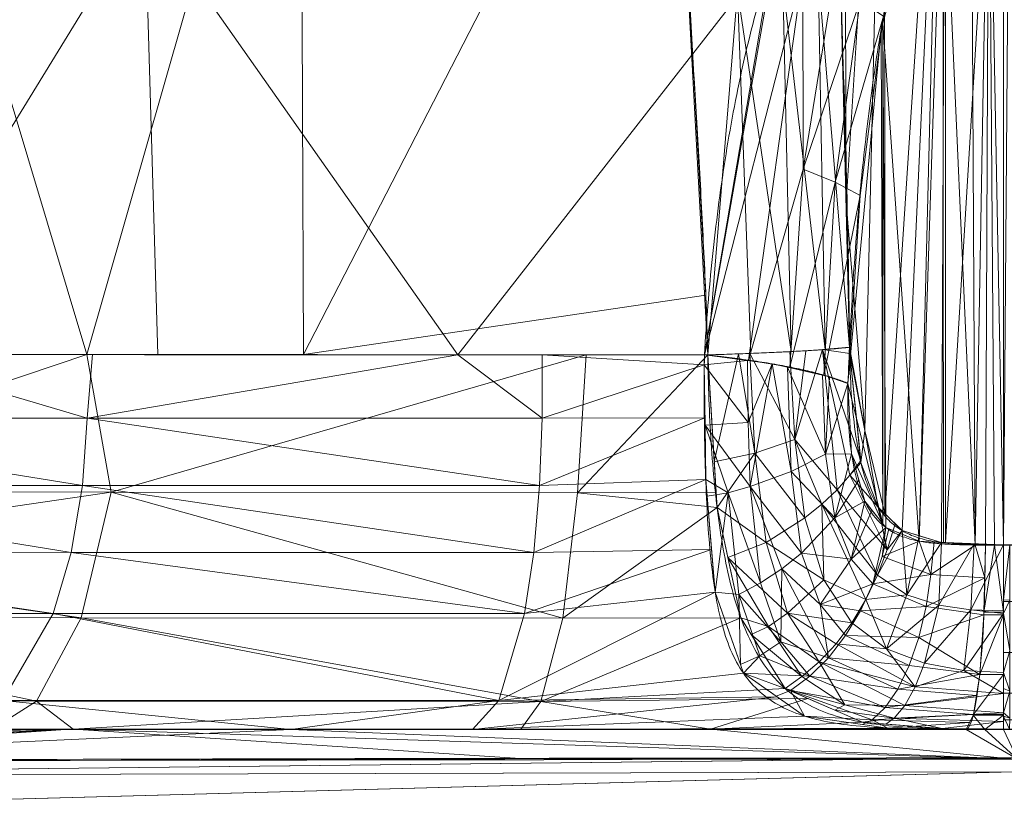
# Model space of a CAD drawing. Header units: millimetres. Extents: x -72 to 72, y -145 to 145.
# Tile 22 of 256: x -16 to 0, y -125 to -113. Entities that reach past the tile are written whole.
import ezdxf

# ---------------------------------------------------------------- set-up
doc = ezdxf.new("R2010")
doc.units = ezdxf.units.MM
doc.layers.add('1', color=7, linetype='CONTINUOUS')

msp = doc.modelspace()

# ---------------------------------------------------------------- linework, layer by layer
at = {"layer": '1', "color": 163, "linetype": 'Continuous', "lineweight": 13}
for p, q in [((-0.2, -121.175, -42.334), (-0.2, -105.624, -42.334)), ((-0.2, -108.451, 42.629), (-0.2, -121.181, 42.629))]:
    msp.add_line(p, q, dxfattribs=at)
at = {"layer": '1', "color": 163, "linetype": 'Continuous', "lineweight": 13, "extrusion": (0.99448, -0.001523, 0.104916)}
msp.add_arc((-121.182, 45.411, 4.164), 3, 181.0054, 270.0092, dxfattribs=at)
at = {"layer": '1', "color": 163, "linetype": 'Continuous', "lineweight": 13, "extrusion": (1, 0.000175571, 0)}
msp.add_arc((-121.175, -45.334, -0.221), 3, 90, 177.5957, dxfattribs=at)
at = {"layer": '1', "color": 163, "linetype": 'Continuous', "lineweight": 13, "extrusion": (1, 7.65076e-05, 1.06176e-18)}
msp.add_arc((-121.181, 45.629, -0.209), 3, 181, 270, dxfattribs=at)
at = {"layer": '1', "color": 163, "linetype": 'Continuous', "lineweight": 13}
for points in [[(-2.704, -117.964, -40.787), (-2.713, -117.082, -40.769), (-2.749, -115.244, -40.697), (-2.84, -112.268, -40.483), (-2.941, -109.074, -40.15), (-2.988, -106.798, -39.846), (-2.997, -105.624, -39.673)], [(-0.494, -121.181, 42.614), (-0.396, -121.181, 42.624), (-0.298, -121.181, 42.629), (-0.2, -121.181, 42.629)], [(0, -121.175, -42.334), (-0.067, -121.175, -42.334), (-0.133, -121.175, -42.334), (-0.2, -121.175, -42.334)], [(-0.2, -124.181, 45.577), (-0.403, -124.181, 45.577), (-0.606, -124.181, 45.566), (-0.808, -124.181, 45.545)], [(-0.199, -124.173, -45.208), (-0.133, -124.173, -45.208), (-0.066, -124.173, -45.208), (0, -124.173, -45.208)]]:
    msp.add_open_spline(points, degree=3, dxfattribs=at)
for points, knots in [([(-5.622, -106.485, -36.973), (-5.613, -106.957, -37.117), (-5.58, -107.905, -37.395), (-5.507, -109.333, -37.781), (-5.422, -110.771, -38.129), (-5.326, -112.217, -38.436), (-5.229, -113.673, -38.698), (-5.141, -115.136, -38.91), (-5.077, -116.362, -39.042), (-5.034, -117.346, -39.118), (-5.018, -117.839, -39.145), (-5.012, -118.086, -39.156)], [0, 0, 0, 0, 0.125, 0.25, 0.375, 0.5, 0.625, 0.75, 0.875, 0.9375, 1, 1, 1, 1]), ([(-5.067, -118.086, 39.37), (-5.051, -117.817, 39.415), (-5.013, -117.282, 39.514), (-4.913, -116.221, 39.746), (-4.745, -114.911, 40.087), (-4.458, -113.368, 40.554), (-4.063, -111.863, 41.062), (-3.619, -110.65, 41.506), (-3.164, -109.724, 41.862), (-2.76, -109.063, 42.124), (-2.283, -108.442, 42.376), (-1.805, -107.992, 42.563), (-1.358, -107.7, 42.687), (-0.991, -107.532, 42.76), (-0.596, -107.428, 42.806), (-0.323, -107.407, 42.816), (-0.187, -107.409, 42.816)], [0, 0, 0, 0, 0.0625, 0.125, 0.25, 0.375, 0.5, 0.625, 0.6875, 0.75, 0.8125, 0.875, 0.90625, 0.9375, 0.96875, 1, 1, 1, 1]), ([(-0.2, -108.451, 42.629), (-0.228, -108.451, 42.629), (-0.285, -108.453, 42.628), (-0.397, -108.475, 42.623), (-0.582, -108.552, 42.606), (-0.8, -108.736, 42.567), (-1.009, -109, 42.512), (-1.238, -109.387, 42.434), (-1.421, -109.796, 42.352), (-1.574, -110.217, 42.27), (-1.712, -110.643, 42.188), (-1.862, -111.182, 42.085), (-2.065, -112.055, 41.925), (-2.26, -113.16, 41.733), (-2.441, -114.495, 41.515), (-2.575, -115.84, 41.318), (-2.67, -117.191, 41.151), (-2.714, -118.097, 41.064), (-2.731, -118.55, 41.027)], [0, 0, 0, 0, 0.007812, 0.015625, 0.03125, 0.0625, 0.09375, 0.125, 0.1875, 0.21875, 0.25, 0.3125, 0.375, 0.5, 0.625, 0.75, 0.875, 1, 1, 1, 1]), ([(-5.012, -118.086, -39.156), (-6.197, -118.086, -39.006), (-8.555, -118.085, -38.601), (-12.024, -118.083, -37.681), (-15.397, -118.079, -36.456), (-19.732, -118.075, -34.431), (-23.77, -118.075, -31.839), (-26.966, -118.079, -29.134), (-28.685, -118.083, -27.473), (-29.918, -118.086, -26.171), (-31.091, -118.086, -24.815), (-32.568, -118.086, -22.935), (-34.247, -118.087, -20.46), (-35.901, -118.086, -17.445), (-36.862, -118.086, -15.254), (-37.395, -118.086, -13.859), (-37.65, -118.087, -13.156), (-38.029, -118.092, -12.023), (-38.453, -118.098, -10.59), (-38.809, -118.093, -9.139), (-39.054, -118.088, -7.97), (-39.192, -118.086, -7.235), (-39.442, -118.086, -5.763), (-39.739, -118.086, -3.389), (-39.889, -118.085, 0.046), (-39.761, -118.088, 3.034), (-39.514, -118.095, 5.299), (-39.336, -118.094, 6.481), (-39.214, -118.089, 7.18), (-39.086, -118.083, 7.878), (-38.842, -118.08, 9.048), (-38.429, -118.083, 10.677), (-37.908, -118.086, 12.393), (-37.109, -118.086, 14.646), (-35.917, -118.087, 17.389), (-34.193, -118.088, 20.537), (-32.192, -118.087, 23.515), (-29.931, -118.086, 26.302), (-27.429, -118.085, 28.875), (-23.799, -118.083, 31.992), (-19.773, -118.082, 34.604), (-15.445, -118.083, 36.645), (-12.076, -118.084, 37.881), (-8.609, -118.085, 38.809), (-6.252, -118.086, 39.219), (-5.067, -118.086, 39.37)], [0, 0, 0, 0, 0.03125, 0.0625, 0.09375, 0.125, 0.1875, 0.21875, 0.234375, 0.25, 0.265625, 0.28125, 0.3125, 0.34375, 0.371094, 0.375, 0.382812, 0.390625, 0.40625, 0.421875, 0.429688, 0.4375, 0.441406, 0.46875, 0.5, 0.53125, 0.546875, 0.55957, 0.5625, 0.56543, 0.578125, 0.59375, 0.609375, 0.625, 0.65625, 0.6875, 0.71875, 0.75, 0.78125, 0.8125, 0.875, 0.90625, 0.9375, 0.96875, 1, 1, 1, 1]), ([(-0.2, -121.175, -42.334), (-0.309, -121.176, -42.334), (-0.526, -121.174, -42.321), (-0.848, -121.165, -42.264), (-1.161, -121.146, -42.171), (-1.459, -121.108, -42.042), (-1.733, -121.018, -41.884), (-1.971, -120.877, -41.709), (-2.166, -120.681, -41.533), (-2.318, -120.44, -41.369), (-2.431, -120.168, -41.228), (-2.544, -119.778, -41.069), (-2.631, -119.259, -40.925), (-2.688, -118.617, -40.82), (-2.702, -118.182, -40.792), (-2.704, -117.964, -40.787)], [0, 0, 0, 0, 0.0625, 0.125, 0.1875, 0.25, 0.3125, 0.375, 0.4375, 0.5, 0.5625, 0.625, 0.75, 0.875, 1, 1, 1, 1]), ([(-0.808, -124.181, 45.545), (-1.047, -124.18, 45.502), (-1.516, -124.178, 45.368), (-2.386, -124.153, 44.926), (-3.293, -124.052, 44.102), (-3.96, -123.769, 43.114), (-4.349, -123.399, 42.302), (-4.579, -123.049, 41.704), (-4.749, -122.621, 41.137), (-4.908, -121.954, 40.446), (-5.017, -120.95, 39.75), (-5.061, -119.783, 39.371), (-5.072, -118.811, 39.294), (-5.07, -118.326, 39.332), (-5.067, -118.086, 39.37)], [0, 0, 0, 0, 0.0625, 0.125, 0.25, 0.375, 0.4375, 0.5, 0.5625, 0.625, 0.75, 0.875, 0.9375, 1, 1, 1, 1]), ([(-5.012, -118.086, -39.156), (-5.009, -118.328, -39.166), (-4.997, -118.81, -39.213), (-4.948, -119.758, -39.414), (-4.839, -120.887, -39.861), (-4.644, -121.878, -40.543), (-4.414, -122.552, -41.202), (-4.196, -122.992, -41.74), (-3.93, -123.359, -42.309), (-3.606, -123.653, -42.891), (-3.216, -123.871, -43.466), (-2.756, -124.021, -44.01), (-2.222, -124.112, -44.498), (-1.61, -124.156, -44.892), (-1.04, -124.169, -45.108), (-0.563, -124.172, -45.195), (-0.321, -124.173, -45.209), (-0.199, -124.173, -45.208)], [0, 0, 0, 0, 0.0625, 0.125, 0.25, 0.375, 0.4375, 0.5, 0.5625, 0.625, 0.6875, 0.75, 0.8125, 0.875, 0.9375, 0.96875, 1, 1, 1, 1]), ([(-2.731, -118.55, 41.027), (-2.735, -118.645, 41.019), (-2.737, -118.835, 41.013), (-2.727, -119.216, 41.035), (-2.685, -119.683, 41.123), (-2.578, -120.214, 41.316), (-2.377, -120.672, 41.607), (-2.096, -120.932, 41.904), (-1.812, -121.06, 42.124), (-1.575, -121.123, 42.274), (-1.32, -121.154, 42.401), (-1.053, -121.17, 42.501), (-0.777, -121.179, 42.574), (-0.588, -121.181, 42.604), (-0.494, -121.181, 42.614)], [0, 0, 0, 0, 0.0625, 0.125, 0.25, 0.375, 0.5, 0.625, 0.6875, 0.75, 0.8125, 0.875, 0.9375, 1, 1, 1, 1]), ([(-0.2, -121.181, 42.629), (-0.17, -121.181, 42.629), (-0.139, -121.181, 42.629), (-0.073, -121.181, 42.629), (-0.036, -121.181, 42.629), (0.067, -121.181, 42.629), (0.133, -121.181, 42.629), (0.2, -121.181, 42.629)], [0, 0, 0, 0, 0.228029, 0.228029, 0.5, 0.5, 1, 1, 1, 1]), ([(-0.808, -124.181, 45.545), (-2.278, -124.181, 45.518), (-5.215, -124.18, 45.319), (-11.022, -124.18, 44.345), (-18.047, -124.179, 42.061), (-24.49, -124.178, 38.447), (-29.145, -124.177, 34.842), (-32.354, -124.176, 31.809), (-35.251, -124.175, 28.476), (-38.668, -124.174, 23.681), (-42.038, -124.173, 17.109), (-44.082, -124.172, 10.012), (-44.855, -124.171, 4.361), (-44.994, -124.171, 1.421), (-44.994, -124.171, -0.233), (-44.97, -124.171, -1.887), (-44.772, -124.17, -4.823), (-44.087, -124.17, -9), (-42.953, -124.169, -13.268), (-41.426, -124.168, -17.41), (-39.526, -124.169, -21.396), (-37.262, -124.169, -25.187), (-35.086, -124.17, -28.155), (-33.183, -124.171, -30.397), (-31.677, -124.171, -32.01), (-30.095, -124.172, -33.547), (-27.887, -124.173, -35.49), (-23.777, -124.174, -38.597), (-17.289, -124.175, -42.13), (-10.233, -124.176, -44.316), (-4.411, -124.177, -45.199), (-1.47, -124.177, -45.346), (0, -124.177, -45.345)], [0, 0, 0, 0, 0.03125, 0.0625, 0.125, 0.1875, 0.21875, 0.25, 0.28125, 0.3125, 0.375, 0.4375, 0.46875, 0.496094, 0.5, 0.503906, 0.53125, 0.5625, 0.59375, 0.625, 0.65625, 0.6875, 0.71875, 0.734375, 0.75, 0.765625, 0.78125, 0.8125, 0.875, 0.9375, 0.96875, 1, 1, 1, 1]), ([(0.2, -124.181, 45.577), (0.133, -124.181, 45.577), (0.067, -124.181, 45.577), (-0.036, -124.181, 45.577), (-0.072, -124.181, 45.577), (-0.139, -124.181, 45.577), (-0.169, -124.181, 45.577), (-0.2, -124.181, 45.577)], [0, 0, 0, 0, 0.5, 0.5, 0.771971, 0.771971, 1, 1, 1, 1]), ([(53.788, -124.9, -68.123), (51.563, -124.881, -68.453), (47.107, -124.843, -69.072), (38.174, -124.776, -70.145), (26.973, -124.708, -71.181), (15.742, -124.664, -71.802), (6.748, -124.647, -72.05), (0, -124.642, -72.113), (-6.748, -124.647, -72.051), (-15.742, -124.664, -71.803), (-26.973, -124.708, -71.181), (-38.174, -124.776, -70.15), (-47.107, -124.844, -69.073), (-51.563, -124.881, -68.453), (-53.788, -124.9, -68.123)], [0, 0, 0, 0, 0.0625, 0.125, 0.25, 0.375, 0.4375, 0.5, 0.5625, 0.625, 0.75, 0.875, 0.9375, 1, 1, 1, 1]), ([(-53.788, -124.9, 68.123), (-51.563, -124.881, 68.453), (-47.107, -124.843, 69.072), (-38.174, -124.776, 70.145), (-26.974, -124.708, 71.183), (-15.742, -124.664, 71.803), (-6.748, -124.647, 72.051), (0, -124.642, 72.113), (6.748, -124.647, 72.05), (15.742, -124.664, 71.802), (26.973, -124.708, 71.181), (38.174, -124.776, 70.145), (47.107, -124.843, 69.072), (51.563, -124.881, 68.453), (53.788, -124.9, 68.123)], [0, 0, 0, 0, 0.0625, 0.125, 0.25, 0.375, 0.4375, 0.5, 0.5625, 0.625, 0.75, 0.875, 0.9375, 1, 1, 1, 1])]:
    msp.add_open_spline(points, degree=3, knots=knots, dxfattribs=at)
for points, weights in [([(-2.704, -117.964, -40.787), (-3.421, -118.042, -39.355), (-5.012, -118.086, -39.156)], [1, 0.88188859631, 1]), ([(-5.067, -118.086, 39.37), (-3.428, -118.247, 39.554), (-2.731, -118.55, 41.027)], [1, 0.875334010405, 1])]:
    msp.add_rational_spline(points, weights, degree=2, dxfattribs=at)
for points in [[(-2.997, -105.624, -39.673), (-2.795, -105.624, -40.585), (-2.76, -115.609, -40.575)], [(-2.76, -115.609, -40.575), (-2.795, -105.624, -40.585), (-2.139, -105.624, -41.554)], [(-2.76, -115.609, -40.575), (-2.139, -105.624, -41.554), (-2.454, -119.316, -41.195)], [(-2.139, -105.624, -41.554), (-2.133, -120.667, -41.547), (-2.454, -119.316, -41.195)], [(-2.133, -120.667, -41.547), (-2.139, -105.624, -41.554), (-1.145, -105.624, -42.17)], [(-1.145, -105.624, -42.17), (-1.851, -120.944, -41.795), (-2.133, -120.667, -41.547)], [(-1.145, -105.624, -42.17), (-1.211, -121.137, -42.145), (-1.851, -120.944, -41.795)], [(-1.145, -105.624, -42.17), (-1.143, -121.14, -42.158), (-1.211, -121.137, -42.145)], [(-1.143, -121.14, -42.158), (-1.145, -105.624, -42.17), (-0.2, -105.624, -42.334)], [(-0.2, -105.624, -42.334), (-0.2, -121.175, -42.334), (-1.143, -121.14, -42.158)], [(0, -121.175, -42.334), (-0.2, -121.175, -42.334), (-0.2, -105.624, -42.334), (0.2, -105.624, -42.334)], [(-18.661, -106.272, -33.122), (-11.637, -105.939, -35.599), (-15.118, -118.079, -36.514)], [(-11.637, -105.939, -35.599), (-11.592, -118.082, -37.435), (-15.118, -118.079, -36.514)], [(-11.592, -118.082, -37.435), (-11.637, -105.939, -35.599), (-5.622, -106.485, -36.973)], [(-15.118, -118.079, -36.514), (-18.462, -118.078, -34.599), (-18.661, -106.272, -33.122)], [(-5.622, -106.485, -36.973), (-5.044, -117.118, -39.099), (-11.592, -118.082, -37.435)], [(-0.2, -121.181, 42.629), (-0.2, -108.451, 42.629), (-0.44, -108.494, 42.619)], [(-0.1, -108.452, 42.629), (-0.2, -108.451, 42.629), (-0.2, -121.181, 42.629)], [(-0.2, -121.181, 42.629), (0.2, -121.181, 42.629), (0, -108.453, 42.629), (-0.1, -108.452, 42.629)], [(-0.659, -121.18, 42.591), (-0.44, -108.494, 42.619), (-0.725, -108.678, 42.58)], [(-0.659, -121.18, 42.591), (-0.494, -121.181, 42.614), (-0.44, -108.494, 42.619)], [(-0.494, -121.181, 42.614), (-0.347, -121.181, 42.625), (-0.44, -108.494, 42.619)], [(-0.44, -108.494, 42.619), (-0.347, -121.181, 42.625), (-0.2, -121.181, 42.629)], [(-0.659, -121.18, 42.591), (-0.725, -108.678, 42.58), (-1.187, -109.356, 42.441)], [(-1.573, -121.118, 42.269), (-1.187, -109.356, 42.441), (-1.279, -109.491, 42.413)], [(-1.573, -121.118, 42.269), (-1.175, -121.145, 42.409), (-1.187, -109.356, 42.441)], [(-1.187, -109.356, 42.441), (-1.175, -121.145, 42.409), (-0.659, -121.18, 42.591)], [(-1.573, -121.118, 42.269), (-1.279, -109.491, 42.413), (-2.163, -112.693, 41.816)], [(-18.613, -118.082, 35.094), (-14.173, -110.843, 39.094), (-27.25, -110.641, 31.453)], [(-18.613, -118.082, 35.094), (-13.96, -118.084, 36.828), (-14.173, -110.843, 39.094)], [(-3.904, -111.457, 41.213), (-14.173, -110.843, 39.094), (-9.078, -118.085, 38.647)], [(-14.173, -110.843, 39.094), (-13.96, -118.084, 36.828), (-9.078, -118.085, 38.647)], [(-9.078, -118.085, 38.647), (-5.067, -118.086, 39.37), (-3.904, -111.457, 41.213)], [(-3.465, -111.855, 41.179), (-3.971, -111.655, 41.143), (-5.067, -118.086, 39.37)], [(-3.216, -111.879, -39.69), (-2.856, -111.712, -40.418), (-2.704, -117.964, -40.787)], [(-5.067, -118.086, 39.37), (-4.349, -118.172, 39.542), (-3.465, -111.855, 41.179)], [(-3.465, -111.855, 41.179), (-4.349, -118.172, 39.542), (-3.461, -115.066, 40.513)], [(-3.792, -112.038, -39.07), (-3.216, -111.879, -39.69), (-3.103, -117.999, -40.185)], [(-3.461, -115.066, 40.513), (-2.978, -112.083, 41.311), (-3.465, -111.855, 41.179)], [(-2.704, -117.964, -40.787), (-3.103, -117.999, -40.185), (-3.216, -111.879, -39.69)], [(-4.527, -112.169, -38.639), (-3.792, -112.038, -39.07), (-3.653, -118.033, -39.682)], [(-3.103, -117.999, -40.185), (-3.653, -118.033, -39.682), (-3.792, -112.038, -39.07)], [(-2.533, -112.327, 41.534), (-2.978, -112.083, 41.311), (-3.461, -115.066, 40.513)], [(-5.012, -118.086, -39.156), (-5.325, -112.258, -38.438), (-4.527, -112.169, -38.639)], [(-4.527, -112.169, -38.639), (-4.31, -118.063, -39.331), (-5.012, -118.086, -39.156)], [(-3.653, -118.033, -39.682), (-4.31, -118.063, -39.331), (-4.527, -112.169, -38.639)], [(-3.461, -115.066, 40.513), (-2.94, -115.277, 40.896), (-2.533, -112.327, 41.534)], [(-2.153, -112.576, 41.835), (-2.533, -112.327, 41.534), (-2.94, -115.277, 40.896)], [(-2.94, -115.277, 40.896), (-2.535, -115.494, 41.375), (-2.153, -112.576, 41.835)], [(-2.163, -120.836, 41.818), (-2.163, -112.693, 41.816), (-2.192, -112.798, 41.797)], [(-2.163, -112.693, 41.816), (-2.163, -120.836, 41.818), (-2.117, -120.894, 41.87)], [(-2.117, -120.894, 41.87), (-1.573, -121.118, 42.269), (-2.163, -112.693, 41.816)], [(-2.163, -120.836, 41.818), (-2.192, -112.798, 41.797), (-2.731, -118.55, 41.027)], [(-4.349, -118.172, 39.542), (-3.679, -118.285, 39.898), (-3.461, -115.066, 40.513)], [(-2.94, -115.277, 40.896), (-3.461, -115.066, 40.513), (-3.679, -118.285, 39.898)], [(-3.679, -118.285, 39.898), (-3.124, -118.415, 40.411), (-2.94, -115.277, 40.896)], [(-2.535, -115.494, 41.375), (-2.94, -115.277, 40.896), (-3.124, -118.415, 40.411)], [(-3.124, -118.415, 40.411), (-2.731, -118.55, 41.027), (-2.535, -115.494, 41.375)], [(-2.454, -119.316, -41.195), (-2.704, -117.964, -40.787), (-2.76, -115.609, -40.575)], [(-5.044, -117.118, -39.099), (-5.012, -118.086, -39.156), (-11.592, -118.082, -37.435)], [(-21.988, -119.115, 33.037), (-15.113, -119.116, 36.671), (-18.613, -118.082, 35.094)], [(-21.706, -120.301, -33.542), (-21.338, -118.077, -32.953), (-15.118, -118.079, -36.514)], [(-15.118, -118.079, -36.514), (-14.72, -120.319, -37.142), (-21.706, -120.301, -33.542)], [(-15.113, -119.116, 36.671), (-15.026, -118.083, 36.431), (-18.613, -118.082, 35.094)], [(-14.72, -120.319, -37.142), (-15.118, -118.079, -36.514), (-6.989, -118.085, -38.639)], [(-9.078, -118.085, 38.647), (-15.026, -118.083, 36.431), (-15.113, -119.116, 36.671)], [(-4.906, -119.829, -39.582), (-5.012, -118.086, -39.156), (-4.513, -118.07, -39.262)], [(-4.513, -118.07, -39.262), (-4.246, -119.684, -39.604), (-4.906, -119.829, -39.582)], [(-4.513, -118.07, -39.262), (-4.328, -118.062, -39.364), (-4.246, -119.684, -39.604)], [(-4.328, -118.062, -39.364), (-3.676, -118.032, -39.724), (-3.598, -119.463, -39.895)], [(-3.598, -119.463, -39.895), (-4.246, -119.684, -39.604), (-4.328, -118.062, -39.364)], [(-3.598, -119.463, -39.895), (-3.676, -118.032, -39.724), (-3.419, -118.02, -39.866)], [(-3.146, -117.999, -40.218), (-2.909, -120.281, -40.681), (-3.598, -119.463, -39.895)], [(-3.598, -119.463, -39.895), (-3.419, -118.02, -39.866), (-3.146, -117.999, -40.218)], [(-3.146, -117.999, -40.218), (-2.704, -117.964, -40.787), (-2.703, -118.062, -40.79)], [(-3.146, -117.999, -40.218), (-2.703, -118.062, -40.79), (-2.523, -119.806, -41.096)], [(-2.523, -119.806, -41.096), (-2.699, -120.043, -40.874), (-3.146, -117.999, -40.218)], [(-2.699, -120.043, -40.874), (-2.909, -120.281, -40.681), (-3.146, -117.999, -40.218)], [(-2.703, -118.062, -40.79), (-2.704, -117.964, -40.787), (-2.454, -119.316, -41.195)], [(-2.454, -119.316, -41.195), (-2.52, -119.844, -41.102), (-2.703, -118.062, -40.79)], [(-15.113, -119.116, 36.671), (-7.707, -119.117, 38.894), (-9.078, -118.085, 38.647)], [(-6.989, -118.085, -38.639), (-7.132, -120.329, -39.315), (-14.72, -120.319, -37.142)], [(-7.707, -119.117, 38.894), (-7.708, -118.085, 38.894), (-9.078, -118.085, 38.647)], [(-5.069, -118.247, 39.347), (-7.708, -118.085, 38.894), (-7.707, -119.117, 38.894)], [(-5.069, -118.247, 39.347), (-5.067, -118.086, 39.37), (-7.708, -118.085, 38.894)], [(-7.132, -120.329, -39.315), (-6.989, -118.085, -38.639), (-5.012, -118.086, -39.156)], [(-5.012, -118.086, -39.156), (-4.876, -120.321, -39.702), (-7.132, -120.329, -39.315)], [(-4.366, -118.179, 39.592), (-5.067, -118.086, 39.37), (-5.069, -118.247, 39.347)], [(-4.353, -119.185, 39.516), (-4.366, -118.179, 39.592), (-5.069, -118.247, 39.347)], [(-3.962, -118.232, 39.72), (-4.366, -118.179, 39.592), (-4.353, -119.185, 39.516)], [(-4.353, -119.185, 39.516), (-4.324, -120.23, 39.723), (-3.962, -118.232, 39.72)], [(-3.962, -118.232, 39.72), (-4.324, -120.23, 39.723), (-3.653, -119.986, 40.031)], [(-3.653, -119.986, 40.031), (-3.713, -118.288, 39.936), (-3.962, -118.232, 39.72)], [(-7.707, -119.117, 38.894), (-5.058, -119.11, 39.418), (-5.069, -118.247, 39.347)], [(-5.069, -118.247, 39.347), (-5.057, -119.228, 39.428), (-4.353, -119.185, 39.516)], [(-3.713, -118.288, 39.936), (-3.653, -119.986, 40.031), (-3.099, -119.703, 40.498)], [(-3.099, -119.703, 40.498), (-3.143, -118.417, 40.432), (-3.713, -118.288, 39.936)], [(-3.03, -118.443, 40.531), (-3.143, -118.417, 40.432), (-3.099, -119.703, 40.498)], [(-2.731, -118.55, 41.027), (-3.03, -118.443, 40.531), (-3.099, -119.703, 40.498)], [(-3.099, -119.703, 40.498), (-2.673, -119.697, 41.143), (-2.731, -118.55, 41.027)], [(-2.163, -120.836, 41.818), (-2.731, -118.55, 41.027), (-2.673, -119.697, 41.143)], [(-21.988, -119.115, 33.037), (-22.094, -120.209, 33.192), (-15.189, -120.211, 36.852)], [(-15.189, -120.211, 36.852), (-15.113, -119.116, 36.671), (-21.988, -119.115, 33.037)], [(-15.113, -119.116, 36.671), (-15.189, -120.211, 36.852), (-7.748, -120.212, 39.091)], [(-7.748, -120.212, 39.091), (-7.707, -119.117, 38.894), (-15.113, -119.116, 36.671)], [(-7.748, -120.212, 39.091), (-5.046, -120.116, 39.501), (-5.058, -119.11, 39.418)], [(-5.058, -119.11, 39.418), (-7.707, -119.117, 38.894), (-7.748, -120.212, 39.091)], [(-4.324, -120.23, 39.723), (-4.353, -119.185, 39.516), (-5.057, -119.228, 39.428)], [(-5.057, -119.228, 39.428), (-4.682, -120.33, 39.638), (-4.324, -120.23, 39.723)], [(-4.682, -120.33, 39.638), (-5.057, -119.228, 39.428), (-5.046, -120.116, 39.501)], [(-2.237, -120.566, -41.456), (-2.52, -119.844, -41.102), (-2.454, -119.316, -41.195)], [(-2.454, -119.316, -41.195), (-2.133, -120.667, -41.547), (-2.237, -120.566, -41.456)], [(-4.246, -119.684, -39.604), (-3.598, -119.463, -39.895), (-3.435, -120.74, -40.388)], [(-2.909, -120.281, -40.681), (-3.156, -120.515, -40.517), (-3.598, -119.463, -39.895)], [(-3.156, -120.515, -40.517), (-3.435, -120.74, -40.388), (-3.598, -119.463, -39.895)], [(-4.861, -120.568, -39.762), (-4.906, -119.829, -39.582), (-4.246, -119.684, -39.604)], [(-4.861, -120.568, -39.762), (-4.246, -119.684, -39.604), (-4.061, -121.139, -40.247)], [(-3.435, -120.74, -40.388), (-4.061, -121.139, -40.247), (-4.246, -119.684, -39.604)], [(-2.945, -120.738, 40.915), (-3.099, -119.703, 40.498), (-3.653, -119.986, 40.031)], [(-2.673, -119.697, 41.143), (-3.099, -119.703, 40.498), (-2.945, -120.738, 40.915)], [(-2.945, -120.738, 40.915), (-2.554, -120.124, 41.332), (-2.673, -119.697, 41.143)], [(-2.699, -120.043, -40.874), (-2.523, -119.806, -41.096), (-2.52, -119.844, -41.102)], [(-2.699, -120.043, -40.874), (-2.52, -119.844, -41.102), (-2.237, -120.566, -41.456)], [(-2.673, -119.697, 41.143), (-2.458, -120.468, 41.484), (-2.163, -120.836, 41.818)], [(-3.486, -121.31, 40.66), (-3.653, -119.986, 40.031), (-4.324, -120.23, 39.723)], [(-3.653, -119.986, 40.031), (-3.486, -121.31, 40.66), (-2.945, -120.738, 40.915)], [(-7.843, -121.3, 39.562), (-4.95, -121.254, 40.115), (-5.046, -120.116, 39.501)], [(-5.046, -120.116, 39.501), (-7.748, -120.212, 39.091), (-7.843, -121.3, 39.562)], [(-5.046, -120.116, 39.501), (-5.023, -120.386, 39.646), (-4.682, -120.33, 39.638)], [(-2.458, -120.468, 41.484), (-2.554, -120.124, 41.332), (-2.945, -120.738, 40.915)], [(-2.909, -120.281, -40.681), (-2.699, -120.043, -40.874), (-2.094, -121.26, -41.64)], [(-2.237, -120.566, -41.456), (-2.094, -121.26, -41.64), (-2.699, -120.043, -40.874)], [(-22.094, -120.209, 33.192), (-22.356, -121.296, 33.574), (-15.374, -121.299, 37.288)], [(-15.374, -121.299, 37.288), (-15.189, -120.211, 36.852), (-22.094, -120.209, 33.192)], [(-21.991, -121.383, -33.967), (-21.706, -120.301, -33.542), (-14.72, -120.319, -37.142)], [(-14.72, -120.319, -37.142), (-15.207, -122.364, -38.329), (-21.991, -121.383, -33.967)], [(-15.189, -120.211, 36.852), (-15.374, -121.299, 37.288), (-7.843, -121.3, 39.562)], [(-7.373, -122.371, -40.605), (-15.207, -122.364, -38.329), (-14.72, -120.319, -37.142)], [(-7.843, -121.3, 39.562), (-7.748, -120.212, 39.091), (-15.189, -120.211, 36.852)], [(-14.72, -120.319, -37.142), (-7.132, -120.329, -39.315), (-7.373, -122.371, -40.605)], [(-7.132, -120.329, -39.315), (-4.876, -120.321, -39.702), (-4.861, -120.568, -39.762)], [(-4.153, -121.793, 40.574), (-4.324, -120.23, 39.723), (-4.682, -120.33, 39.638)], [(-4.324, -120.23, 39.723), (-3.808, -121.566, 40.595), (-3.486, -121.31, 40.66)], [(-4.324, -120.23, 39.723), (-4.153, -121.793, 40.574), (-3.808, -121.566, 40.595)], [(-3.156, -120.515, -40.517), (-2.909, -120.281, -40.681), (-2.248, -121.668, -41.633)], [(-2.094, -121.26, -41.64), (-2.248, -121.668, -41.633), (-2.909, -120.281, -40.681)], [(-7.373, -122.371, -40.605), (-7.132, -120.329, -39.315), (-4.861, -120.568, -39.762)], [(-4.682, -120.33, 39.638), (-5.023, -120.386, 39.646), (-4.892, -121.945, 40.487)], [(-4.892, -121.945, 40.487), (-4.508, -121.985, 40.596), (-4.682, -120.33, 39.638)], [(-4.682, -120.33, 39.638), (-4.508, -121.985, 40.596), (-4.153, -121.793, 40.574)], [(-2.458, -120.468, 41.484), (-2.945, -120.738, 40.915), (-2.679, -121.409, 41.412)], [(-2.679, -121.409, 41.412), (-2.343, -120.612, 41.615), (-2.458, -120.468, 41.484)], [(-4.861, -120.568, -39.762), (-4.475, -122.364, -41.023), (-7.373, -122.371, -40.605)], [(-4.061, -121.139, -40.247), (-4.685, -121.385, -40.336), (-4.861, -120.568, -39.762)], [(-3.124, -121.746, -41.066), (-3.435, -120.74, -40.388), (-3.156, -120.515, -40.517)], [(-3.156, -120.515, -40.517), (-2.441, -122.068, -41.677), (-3.124, -121.746, -41.066)], [(-2.248, -121.668, -41.633), (-2.441, -122.068, -41.677), (-3.156, -120.515, -40.517)], [(-2.117, -120.894, 41.87), (-2.343, -120.612, 41.615), (-2.679, -121.409, 41.412)], [(-2.237, -120.566, -41.456), (-1.962, -120.835, -41.697), (-2.094, -121.26, -41.64)], [(-4.061, -121.139, -40.247), (-3.435, -120.74, -40.388), (-3.124, -121.746, -41.066)], [(-2.679, -121.409, 41.412), (-2.945, -120.738, 40.915), (-3.486, -121.31, 40.66)], [(-2.679, -121.409, 41.412), (-2.326, -121.813, 41.874), (-2.117, -120.894, 41.87)], [(-2.117, -120.894, 41.87), (-2.326, -121.813, 41.874), (-2.174, -121.366, 41.865)], [(-1.772, -121.992, -42.032), (-2.248, -121.668, -41.633), (-1.851, -120.944, -41.795)], [(-1.851, -120.944, -41.795), (-2.248, -121.668, -41.633), (-2.094, -121.26, -41.64)], [(-2.174, -121.366, 41.865), (-2.066, -120.914, 41.907), (-2.117, -120.894, 41.87)], [(-1.573, -121.118, 42.269), (-2.066, -120.914, 41.907), (-2.174, -121.366, 41.865)], [(-2.094, -121.26, -41.64), (-1.962, -120.835, -41.697), (-1.851, -120.944, -41.795)], [(-1.851, -120.944, -41.795), (-1.571, -121.029, -41.949), (-1.772, -121.992, -42.032)], [(-2.174, -121.366, 41.865), (-1.382, -121.66, 42.416), (-1.573, -121.118, 42.269)], [(-1.772, -121.992, -42.032), (-1.571, -121.029, -41.949), (-1.211, -121.137, -42.145)], [(-1.382, -121.66, 42.416), (-1.331, -121.134, 42.355), (-1.573, -121.118, 42.269)], [(-7.994, -122.294, 40.303), (-4.892, -121.945, 40.487), (-4.95, -121.254, 40.115)], [(-4.95, -121.254, 40.115), (-7.843, -121.3, 39.562), (-7.994, -122.294, 40.303)], [(-4.685, -121.385, -40.336), (-4.061, -121.139, -40.247), (-3.713, -122.288, -41.148)], [(-3.124, -121.746, -41.066), (-3.713, -122.288, -41.148), (-4.061, -121.139, -40.247)], [(-1.211, -121.137, -42.145), (-1.255, -122.157, -42.317), (-1.772, -121.992, -42.032)], [(-0.659, -121.18, 42.591), (-1.331, -121.134, 42.355), (-1.382, -121.66, 42.416)], [(-1.382, -121.66, 42.416), (-0.506, -121.711, 42.717), (-0.659, -121.18, 42.591)], [(-1.255, -122.157, -42.317), (-1.211, -121.137, -42.145), (-0.676, -121.158, -42.245)], [(-0.676, -121.158, -42.245), (-0.73, -122.234, -42.482), (-1.255, -122.157, -42.317)], [(-0.73, -122.234, -42.482), (-0.676, -121.158, -42.245), (-0.2, -121.175, -42.334)], [(-0.2, -121.175, -42.334), (-0.2, -122.252, -42.542), (-0.73, -122.234, -42.482)], [(-0.506, -121.711, 42.717), (-0.494, -121.181, 42.614), (-0.659, -121.18, 42.591)], [(-0.347, -121.181, 42.625), (-0.518, -122.273, 42.827), (-0.2, -122.273, 42.844)], [(-0.347, -121.181, 42.625), (-0.494, -121.181, 42.614), (-0.518, -122.273, 42.827)], [(-0.2, -122.273, 42.844), (-0.2, -121.181, 42.629), (-0.347, -121.181, 42.625)], [(-0.2, -122.072, -42.507), (-0.2, -121.175, -42.334), (-0.099, -121.175, -42.334)], [(-0.099, -121.175, -42.334), (-0.099, -122.078, -42.473), (-0.2, -122.072, -42.507)], [(0, -122.099, 42.773), (0, -121.181, 42.629), (-0.2, -121.181, 42.629), (-0.2, -122.099, 42.773)], [(-22.356, -121.296, 33.574), (-22.77, -122.291, 34.178), (-15.666, -122.293, 37.976)], [(-15.207, -122.364, -38.329), (-22.392, -122.352, -34.565), (-21.991, -121.383, -33.967)], [(-15.666, -122.293, 37.976), (-15.374, -121.299, 37.288), (-22.356, -121.296, 33.574)], [(-15.374, -121.299, 37.288), (-15.666, -122.293, 37.976), (-7.994, -122.294, 40.303)], [(-7.994, -122.294, 40.303), (-7.843, -121.3, 39.562), (-15.374, -121.299, 37.288)], [(-3.713, -122.288, -41.148), (-4.026, -122.507, -41.247), (-4.685, -121.385, -40.336)], [(-4.475, -122.364, -41.023), (-4.685, -121.385, -40.336), (-4.026, -122.507, -41.247)], [(-3.184, -122.148, 41.392), (-3.486, -121.31, 40.66), (-3.808, -121.566, 40.595)], [(-3.486, -121.31, 40.66), (-3.184, -122.148, 41.392), (-2.679, -121.409, 41.412)], [(-2.326, -121.813, 41.874), (-2.679, -121.409, 41.412), (-3.184, -122.148, 41.392)], [(-1.382, -121.66, 42.416), (-2.174, -121.366, 41.865), (-2.326, -121.813, 41.874)], [(-3.808, -121.566, 40.595), (-4.153, -121.793, 40.574), (-3.821, -122.754, 41.56)], [(-3.821, -122.754, 41.56), (-3.05, -123.014, 42.248), (-3.808, -121.566, 40.595)], [(-3.808, -121.566, 40.595), (-3.05, -123.014, 42.248), (-3.184, -122.148, 41.392)], [(-3.713, -122.288, -41.148), (-3.124, -121.746, -41.066), (-2.669, -122.444, -41.775)], [(-2.441, -122.068, -41.677), (-2.669, -122.444, -41.775), (-3.124, -121.746, -41.066)], [(-2.441, -122.068, -41.677), (-2.248, -121.668, -41.633), (-1.772, -121.992, -42.032)], [(-2.326, -121.813, 41.874), (-1.46, -122.179, 42.532), (-1.382, -121.66, 42.416)], [(-0.506, -121.711, 42.717), (-1.382, -121.66, 42.416), (-1.46, -122.179, 42.532)], [(-1.46, -122.179, 42.532), (-0.519, -122.317, 42.836), (-0.506, -121.711, 42.717)], [(-3.821, -122.754, 41.56), (-4.153, -121.793, 40.574), (-4.508, -121.985, 40.596)], [(-3.184, -122.148, 41.392), (-2.526, -122.248, 41.941), (-2.326, -121.813, 41.874)], [(-1.46, -122.179, 42.532), (-2.326, -121.813, 41.874), (-2.526, -122.248, 41.941)], [(-8.415, -123.71, 42.374), (-4.433, -123.263, 42.076), (-4.892, -121.945, 40.487)], [(-4.892, -121.945, 40.487), (-7.994, -122.294, 40.303), (-8.415, -123.71, 42.374)], [(-4.508, -121.985, 40.596), (-4.892, -121.945, 40.487), (-4.482, -123.122, 41.907)], [(-4.508, -121.985, 40.596), (-4.163, -122.983, 41.706), (-3.821, -122.754, 41.56)], [(-4.482, -123.122, 41.907), (-4.163, -122.983, 41.706), (-4.508, -121.985, 40.596)], [(-2.104, -122.869, -42.379), (-2.669, -122.444, -41.775), (-2.441, -122.068, -41.677)], [(-2.441, -122.068, -41.677), (-1.772, -121.992, -42.032), (-2.104, -122.869, -42.379)], [(-2.104, -122.869, -42.379), (-1.772, -121.992, -42.032), (-1.255, -122.157, -42.317)], [(-0.2, -122.294, -42.55), (-0.2, -122.072, -42.507), (-0.099, -122.078, -42.473)], [(-0.2, -122.294, -42.55), (-0.099, -122.078, -42.473), (-0.099, -122.898, -42.878)], [(-3.05, -123.014, 42.248), (-2.77, -122.654, 42.067), (-3.184, -122.148, 41.392)], [(-3.184, -122.148, 41.392), (-2.77, -122.654, 42.067), (-2.526, -122.248, 41.941)], [(-1.579, -122.682, 42.741), (-2.526, -122.248, 41.941), (-2.77, -122.654, 42.067)], [(-2.526, -122.248, 41.941), (-1.579, -122.682, 42.741), (-1.46, -122.179, 42.532)], [(-1.255, -122.157, -42.317), (-1.483, -123.103, -42.821), (-2.104, -122.869, -42.379)], [(-0.519, -122.317, 42.836), (-1.46, -122.179, 42.532), (-1.579, -122.682, 42.741)], [(-1.483, -123.103, -42.821), (-1.255, -122.157, -42.317), (-0.73, -122.234, -42.482)], [(-0.73, -122.234, -42.482), (-0.846, -123.22, -43.084), (-1.483, -123.103, -42.821)], [(-0.846, -123.22, -43.084), (-0.73, -122.234, -42.482), (-0.2, -122.294, -42.55)], [(-0.73, -122.234, -42.482), (-0.2, -122.252, -42.542), (-0.2, -122.294, -42.55)], [(0, -122.928, 43.19), (0, -122.099, 42.773), (-0.2, -122.099, 42.773), (-0.2, -122.928, 43.19)], [(-15.936, -123.721, -40.112), (-23.447, -123.717, -36.139), (-22.392, -122.352, -34.565)], [(-16.482, -123.709, 39.904), (-15.666, -122.293, 37.976), (-22.77, -122.291, 34.178)], [(-22.392, -122.352, -34.565), (-15.207, -122.364, -38.329), (-15.936, -123.721, -40.112)], [(-15.666, -122.293, 37.976), (-16.482, -123.709, 39.904), (-8.415, -123.71, 42.374)], [(-7.731, -123.723, -42.516), (-15.936, -123.721, -40.112), (-15.207, -122.364, -38.329)], [(-8.415, -123.71, 42.374), (-7.994, -122.294, 40.303), (-15.666, -122.293, 37.976)], [(-15.207, -122.364, -38.329), (-7.373, -122.371, -40.605), (-7.731, -123.723, -42.516)], [(-7.731, -123.723, -42.516), (-7.373, -122.371, -40.605), (-4.475, -122.364, -41.023)], [(-4.475, -122.364, -41.023), (-3.754, -123.513, -42.619), (-7.731, -123.723, -42.516)], [(-4.026, -122.507, -41.247), (-4.305, -122.635, -41.4), (-4.475, -122.364, -41.023)], [(-4.026, -122.507, -41.247), (-3.713, -122.288, -41.148), (-3.198, -123.079, -42.116)], [(-2.669, -122.444, -41.775), (-2.924, -122.785, -41.923), (-3.713, -122.288, -41.148)], [(-2.924, -122.785, -41.923), (-3.198, -123.079, -42.116), (-3.713, -122.288, -41.148)], [(-0.587, -123.284, 43.469), (-0.519, -122.317, 42.836), (-1.579, -122.682, 42.741)], [(-0.2, -122.294, -42.55), (-0.2, -123.252, -43.169), (-0.846, -123.22, -43.084)], [(-0.587, -123.284, 43.469), (-0.2, -123.284, 43.489), (-0.2, -122.317, 42.853)], [(-0.2, -122.317, 42.853), (-0.519, -122.317, 42.836), (-0.587, -123.284, 43.469)], [(-0.2, -122.317, 42.853), (-0.2, -122.273, 42.844), (-0.518, -122.273, 42.827), (-0.519, -122.317, 42.836)], [(-0.099, -122.898, -42.878), (-0.2, -123.252, -43.169), (-0.2, -122.294, -42.55)], [(-4.305, -122.635, -41.4), (-4.026, -122.507, -41.247), (-3.481, -123.32, -42.345)], [(-3.198, -123.079, -42.116), (-3.481, -123.32, -42.345), (-4.026, -122.507, -41.247)], [(-2.924, -122.785, -41.923), (-2.669, -122.444, -41.775), (-2.104, -122.869, -42.379)], [(-3.481, -123.32, -42.345), (-3.754, -123.513, -42.619), (-4.305, -122.635, -41.4)], [(-1.734, -123.139, 43.037), (-2.77, -122.654, 42.067), (-3.05, -123.014, 42.248)], [(-2.77, -122.654, 42.067), (-1.734, -123.139, 43.037), (-1.579, -122.682, 42.741)], [(-1.579, -122.682, 42.741), (-1.734, -123.139, 43.037), (-0.587, -123.284, 43.469)], [(-3.352, -123.315, 42.477), (-3.821, -122.754, 41.56), (-4.163, -122.983, 41.706)], [(-3.821, -122.754, 41.56), (-3.352, -123.315, 42.477), (-3.05, -123.014, 42.248)], [(-3.198, -123.079, -42.116), (-2.924, -122.785, -41.923), (-1.635, -123.488, -43.191)], [(-1.635, -123.488, -43.191), (-2.924, -122.785, -41.923), (-2.104, -122.869, -42.379)], [(-2.104, -122.869, -42.379), (-1.483, -123.103, -42.821), (-1.635, -123.488, -43.191)], [(-4.163, -122.983, 41.706), (-4.482, -123.122, 41.907), (-4.433, -123.263, 42.076)], [(-3.352, -123.315, 42.477), (-4.163, -122.983, 41.706), (-4.433, -123.263, 42.076)], [(-1.92, -123.525, 43.408), (-3.05, -123.014, 42.248), (-3.352, -123.315, 42.477)], [(-3.05, -123.014, 42.248), (-1.92, -123.525, 43.408), (-1.734, -123.139, 43.037)], [(-0.2, -123.252, -43.169), (-0.099, -122.898, -42.878), (-0.099, -123.557, -43.51)], [(0, -123.59, 43.84), (0, -122.928, 43.19), (-0.2, -122.928, 43.19), (-0.2, -123.59, 43.84)], [(-2.782, -123.777, -43.322), (-3.481, -123.32, -42.345), (-3.198, -123.079, -42.116)], [(-3.198, -123.079, -42.116), (-1.803, -123.788, -43.615), (-2.782, -123.777, -43.322)], [(-1.635, -123.488, -43.191), (-1.803, -123.788, -43.615), (-3.198, -123.079, -42.116)], [(-0.587, -123.284, 43.469), (-1.734, -123.139, 43.037), (-1.92, -123.525, 43.408)], [(-1.635, -123.488, -43.191), (-1.483, -123.103, -42.821), (-0.846, -123.22, -43.084)], [(-8.415, -123.71, 42.374), (-3.882, -123.649, 43.05), (-4.433, -123.263, 42.076)], [(-4.433, -123.263, 42.076), (-3.901, -123.636, 43.016), (-3.665, -123.548, 42.741)], [(-4.433, -123.263, 42.076), (-3.665, -123.548, 42.741), (-3.352, -123.315, 42.477)], [(-3.754, -123.513, -42.619), (-3.481, -123.32, -42.345), (-2.782, -123.777, -43.322)], [(-2.124, -123.822, 43.832), (-3.352, -123.315, 42.477), (-3.665, -123.548, 42.741)], [(-3.352, -123.315, 42.477), (-2.124, -123.822, 43.832), (-1.92, -123.525, 43.408)], [(-1.92, -123.525, 43.408), (-0.64, -123.627, 43.968), (-0.587, -123.284, 43.469)], [(-0.2, -123.597, -43.657), (-1.635, -123.488, -43.191), (-0.846, -123.22, -43.084)], [(-0.846, -123.22, -43.084), (-0.2, -123.252, -43.169), (-0.2, -123.597, -43.657)], [(-0.688, -123.937, 44.419), (-0.2, -123.938, 44.445), (-0.2, -123.284, 43.489)], [(-0.2, -123.284, 43.489), (-0.587, -123.284, 43.469), (-0.688, -123.937, 44.419)], [(-0.099, -123.557, -43.51), (-0.2, -123.515, -43.54), (-0.2, -123.252, -43.169)], [(-3.754, -123.513, -42.619), (-3.383, -123.675, -43.098), (-7.731, -123.723, -42.516)], [(-2.782, -123.777, -43.322), (-2.946, -123.865, -43.661), (-3.754, -123.513, -42.619)], [(-0.64, -123.627, 43.968), (-1.92, -123.525, 43.408), (-2.124, -123.822, 43.832)], [(-1.803, -123.788, -43.615), (-1.635, -123.488, -43.191), (-0.2, -123.597, -43.657)], [(-0.2, -123.91, -44.099), (-0.2, -123.515, -43.54), (-0.099, -123.557, -43.51)], [(-8.841, -124.18, 44.39), (-3.437, -123.962, 43.837), (-3.882, -123.649, 43.05)], [(-3.882, -123.649, 43.05), (-8.415, -123.71, 42.374), (-8.841, -124.18, 44.39)], [(-7.731, -123.723, -42.516), (-3.383, -123.675, -43.098), (-4.968, -124.177, -45.065)], [(-3.383, -123.675, -43.098), (-2.492, -124.063, -44.245), (-4.968, -124.177, -45.065)], [(-3.665, -123.548, 42.741), (-3.901, -123.636, 43.016), (-3.437, -123.962, 43.837)], [(-3.665, -123.548, 42.741), (-2.336, -124.022, 44.284), (-2.124, -123.822, 43.832)], [(-3.437, -123.962, 43.837), (-2.336, -124.022, 44.284), (-3.665, -123.548, 42.741)], [(-2.124, -123.822, 43.832), (-0.688, -123.937, 44.419), (-0.64, -123.627, 43.968)], [(-0.2, -123.597, -43.657), (-0.2, -123.91, -44.099), (-1.803, -123.788, -43.615)], [(-0.099, -123.557, -43.51), (-0.099, -123.996, -44.311), (-0.2, -123.91, -44.099)], [(0, -124.021, 44.662), (0, -123.59, 43.84), (-0.2, -123.59, 43.84), (-0.2, -124.021, 44.662)], [(-23.447, -123.717, -36.139), (-15.936, -123.721, -40.112), (-16.658, -124.175, -41.911)], [(-16.482, -123.709, 39.904), (-17.28, -124.179, 41.775), (-11.796, -124.18, 43.965)], [(-15.341, -124.176, -42.588), (-16.658, -124.175, -41.911), (-15.936, -123.721, -40.112)], [(-11.796, -124.18, 43.965), (-8.415, -123.71, 42.374), (-16.482, -123.709, 39.904)], [(-15.341, -124.176, -42.588), (-15.936, -123.721, -40.112), (-7.731, -123.723, -42.516)], [(-7.731, -123.723, -42.516), (-8.056, -124.176, -44.327), (-15.341, -124.176, -42.588)], [(-11.796, -124.18, 43.965), (-8.841, -124.18, 44.39), (-8.415, -123.71, 42.374)], [(-4.968, -124.177, -45.065), (-8.056, -124.176, -44.327), (-7.731, -123.723, -42.516)], [(-2.946, -123.865, -43.661), (-2.782, -123.777, -43.322), (-1.977, -123.995, -44.068)], [(-1.803, -123.788, -43.615), (-1.977, -123.995, -44.068), (-2.782, -123.777, -43.322)], [(-0.688, -123.937, 44.419), (-2.124, -123.822, 43.832), (-2.336, -124.022, 44.284)], [(-1.977, -123.995, -44.068), (-1.803, -123.788, -43.615), (-0.2, -123.91, -44.099)], [(-8.841, -124.18, 44.39), (-2.081, -124.158, 45.064), (-3.437, -123.962, 43.837)], [(-3.437, -123.962, 43.837), (-2.496, -124.098, 44.689), (-2.336, -124.022, 44.284)], [(-1.977, -123.995, -44.068), (-2.492, -124.063, -44.245), (-2.946, -123.865, -43.661)], [(-1.977, -123.995, -44.068), (-2.116, -124.093, -44.476), (-2.492, -124.063, -44.245)], [(-2.336, -124.022, 44.284), (-0.752, -124.067, 45.02), (-0.688, -123.937, 44.419)], [(-1.196, -124.164, -45.04), (-2.116, -124.093, -44.476), (-1.977, -123.995, -44.068)], [(-0.2, -123.91, -44.099), (-0.199, -124.05, -44.69), (-1.977, -123.995, -44.068)], [(-1.977, -123.995, -44.068), (-0.199, -124.05, -44.69), (-1.196, -124.164, -45.04)], [(-0.693, -123.947, 44.463), (-0.808, -124.181, 45.545), (-0.504, -124.181, 45.569)], [(-0.688, -123.937, 44.419), (-0.693, -123.947, 44.463), (-0.2, -123.947, 44.489)], [(-0.504, -124.181, 45.569), (-0.2, -123.947, 44.489), (-0.693, -123.947, 44.463)], [(-0.688, -123.937, 44.419), (-0.2, -123.947, 44.489), (-0.2, -123.938, 44.445)], [(-0.504, -124.181, 45.569), (-0.2, -124.181, 45.577), (-0.2, -123.947, 44.489)], [(-0.099, -123.996, -44.311), (-0.2, -123.962, -44.32), (-0.2, -123.91, -44.099)], [(-0.1, -124.173, -45.208), (-0.2, -123.962, -44.32), (-0.099, -123.996, -44.311)], [(-0.1, -124.173, -45.208), (-0.199, -124.173, -45.208), (-0.2, -123.962, -44.32)], [(-8.841, -124.18, 44.39), (-0.808, -124.181, 45.545), (-2.081, -124.158, 45.064)], [(-2.492, -124.063, -44.245), (-1.196, -124.164, -45.04), (-4.968, -124.177, -45.065)], [(0, -124.177, -45.345), (-4.968, -124.177, -45.065), (-1.196, -124.164, -45.04)], [(-2.336, -124.022, 44.284), (-2.496, -124.098, 44.689), (-2.081, -124.158, 45.064)], [(-0.752, -124.067, 45.02), (-2.336, -124.022, 44.284), (-2.081, -124.158, 45.064)], [(-2.081, -124.158, 45.064), (-0.808, -124.181, 45.545), (-0.752, -124.067, 45.02)], [(-0.199, -124.05, -44.69), (-0.199, -124.173, -45.208), (-1.196, -124.164, -45.04)], [(-1.196, -124.164, -45.04), (-0.199, -124.173, -45.208), (0, -124.177, -45.345)], [(0, -124.181, 45.577), (0, -124.021, 44.662), (-0.2, -124.021, 44.662), (-0.2, -124.181, 45.577)], [(-26.005, -124.714, 71.057), (-15.461, -124.179, 42.502), (-41.976, -124.569, 53.254)], [(-41.976, -124.569, 53.254), (-15.461, -124.179, 42.502), (-21.147, -124.179, 40.231)], [(-24.776, -124.173, -37.739), (-15.473, -124.176, -42.519), (-26.255, -124.729, -70.832)], [(-26.255, -124.729, -70.832), (-15.473, -124.176, -42.519), (-15.341, -124.176, -42.588)], [(-15.341, -124.176, -42.588), (-8.066, -124.65, -72.003), (-26.255, -124.729, -70.832)], [(-15.461, -124.179, 42.502), (-26.005, -124.714, 71.057), (-23.103, -124.695, 71.364)], [(-23.103, -124.695, 71.364), (-11.796, -124.18, 43.965), (-15.461, -124.179, 42.502)], [(-11.796, -124.18, 43.965), (-23.103, -124.695, 71.364), (0.026, -124.662, 71.837)], [(-0.027, -124.662, -71.838), (-15.341, -124.176, -42.588), (-4.968, -124.177, -45.065)], [(-15.341, -124.176, -42.588), (-0.027, -124.662, -71.838), (-8.066, -124.65, -72.003)], [(0.026, -124.662, 71.837), (-0.808, -124.181, 45.545), (-11.796, -124.18, 43.965)], [(-4.968, -124.177, -45.065), (0, -124.177, -45.345), (-0.027, -124.662, -71.838)], [(-0.504, -124.181, 45.569), (-0.808, -124.181, 45.545), (0.026, -124.662, 71.837)], [(-0.2, -124.181, 45.577), (-0.504, -124.181, 45.569), (0.026, -124.662, 71.837)], [(0.026, -124.662, 71.837), (0, -124.181, 45.577), (-0.2, -124.181, 45.577)], [(-0.199, -124.173, -45.208), (-0.1, -124.173, -45.208), (0, -124.173, -45.208), (0, -124.175, -45.277)], [(0, -124.175, -45.277), (0, -124.177, -45.345), (-0.199, -124.173, -45.208)], [(-27.025, -124.938, 72.189), (-0.047, -124.869, 73.182), (-0.046, -124.644, 72.092)], [(-0.046, -124.644, 72.092), (-26.947, -124.713, 71.101), (-27.025, -124.938, 72.189)], [(-27.02, -124.938, -72.189), (-26.941, -124.713, -71.101), (-0.035, -124.644, -72.092)], [(-0.035, -124.644, -72.092), (-0.035, -124.869, -73.182), (-27.02, -124.938, -72.189)], [(-27.095, -125.609, 73.185), (-0.047, -125.541, 74.18), (-0.047, -124.869, 73.182)], [(-0.047, -124.869, 73.182), (-27.025, -124.938, 72.189), (-27.095, -125.609, 73.185)], [(-27.089, -125.609, -73.185), (-27.02, -124.938, -72.189), (-0.035, -124.869, -73.182)], [(-0.035, -124.869, -73.182), (-0.035, -125.541, -74.18), (-27.089, -125.609, -73.185)]]:
    msp.add_3dface(points, dxfattribs=at)

doc.saveas('drawing.dxf')
